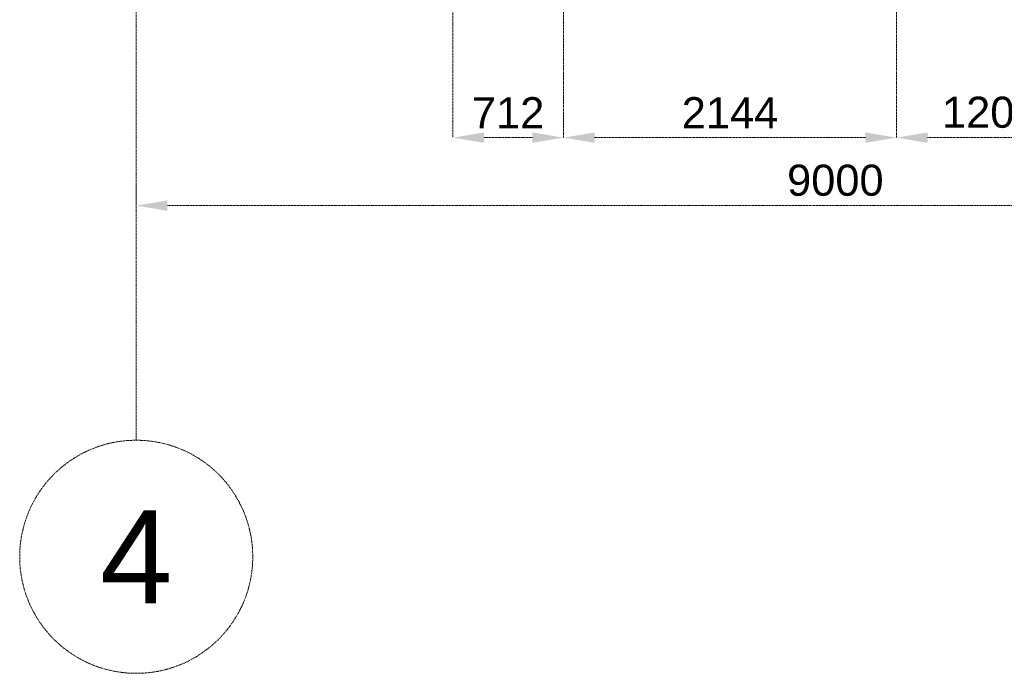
# Model space of a CAD drawing. Header units: millimetres. Extents: x -176817 to 571382, y -58489 to 156123.
# Tile 161 of 256: x 137661 to 143998, y -32271 to -28065. Entities that reach past the tile are written whole.
import ezdxf

# ---------------------------------------------------------------- set-up
doc = ezdxf.new("R2010")
doc.units = ezdxf.units.MM
doc.header["$LTSCALE"] = 0.2
doc.linetypes.add('HIDDEN', pattern=[9.525, 6.35, -3.175])
doc.layers.get('Defpoints').update_dxf_attribs({"lineweight": 13})
doc.layers.add('-AAA Podkład', color=252, linetype='Continuous', lineweight=13)
doc.layers.add('-AAA Wymiar', color=1, linetype='Continuous', lineweight=18)
doc.styles.get("Standard").update_dxf_attribs({"font": 'arial.ttf'})
doc.dimstyles.new('STANDARD-100', dxfattribs={"dimscale": 100, "dimtxt": 2, "dimasz": 2, "dimexe": 0, "dimexo": 0, "dimgap": 0.6, "dimtad": 1, "dimdec": 0, "dimzin": 12, "dimdsep": 46, "dimtxsty": 'Standard', "dimcen": 1, "dimclrd": 256, "dimclre": 256, "dimclrt": 2, "dimadec": 0, "dimazin": 0, "dimtfac": 1, "dimtdec": 0, "dimtmove": 0, "dimatfit": 3, "dimfxl": 0, "dimtolj": 1, "dimtzin": 0, "dimarcsym": 0})

# ---------------------------------------------------------------- blocks, each defined once
blk = doc.blocks.new('*D876')
at = {"layer": '-AAA Podkład', "linetype": 'HIDDEN', "lineweight": -2, "ltscale": 5, "transparency": 16777216}
for p, q in [((-650, -46809), (-650, -46944.7)), ((8350, -46773.5), (8350, -46944.7)), ((8150, -46944.7), (-450, -46944.7))]:
    blk.add_line(p, q, dxfattribs=at)
at = {"layer": '-AAA Podkład', "linetype": 'HIDDEN', "ltscale": 5, "transparency": 16777216}
for points in [[(-450, -46911.4), (-450, -46978.1), (-650, -46944.7)], [(8150, -46911.4), (8150, -46978.1), (8350, -46944.7)]]:
    blk.add_solid(points, dxfattribs=at)
at = {"layer": 'Defpoints', "color": 0, "linetype": 'HIDDEN', "ltscale": 5, "transparency": 16777216}
for p in [(-650, -46809), (8350, -46773.5), (-650, -46944.7)]:
    blk.add_point(p, dxfattribs=at)
at = {"layer": '-AAA Podkład', "color": 2, "linetype": 'HIDDEN', "ltscale": 5, "transparency": 16777216, "insert": (3850, -46782.6), "char_height": 200, "attachment_point": 5}
blk.add_mtext('\\A1;9000', dxfattribs=at)
blk = doc.blocks.new('*D893')
at = {"layer": '-AAA Podkład', "linetype": 'HIDDEN', "lineweight": -2, "ltscale": 5, "transparency": 16777216}
for p, q in [((5450, -43856.9), (5450, -46507.2)), ((4244, -44409.3), (4244, -46507.2)), ((5250, -46507.2), (4444, -46507.2))]:
    blk.add_line(p, q, dxfattribs=at)
at = {"layer": '-AAA Podkład', "linetype": 'HIDDEN', "ltscale": 5, "transparency": 16777216}
for points in [[(4444, -46473.9), (4444, -46540.5), (4244, -46507.2)], [(5250, -46473.9), (5250, -46540.5), (5450, -46507.2)]]:
    blk.add_solid(points, dxfattribs=at)
at = {"layer": 'Defpoints', "color": 0, "linetype": 'HIDDEN', "ltscale": 5, "transparency": 16777216}
for p in [(5450, -43856.9, 0), (4244, -44409.3), (4244, -46507.2)]:
    blk.add_point(p, dxfattribs=at)
at = {"layer": '-AAA Podkład', "color": 2, "linetype": 'HIDDEN', "ltscale": 5, "transparency": 16777216, "insert": (4847, -46345.1), "char_height": 200, "attachment_point": 5}
blk.add_mtext('\\A1;1206', dxfattribs=at)
blk = doc.blocks.new('*D894')
at = {"layer": '-AAA Podkład', "linetype": 'HIDDEN', "lineweight": -2, "ltscale": 5, "transparency": 16777216}
for p, q in [((2099.9, -43856.9), (2099.9, -46507.2)), ((4244, -44409.3), (4244, -46507.2)), ((4044, -46507.2), (2299.9, -46507.2))]:
    blk.add_line(p, q, dxfattribs=at)
at = {"layer": '-AAA Podkład', "linetype": 'HIDDEN', "ltscale": 5, "transparency": 16777216}
for points in [[(2299.9, -46473.9), (2299.9, -46540.5), (2099.9, -46507.2)], [(4044, -46473.9), (4044, -46540.5), (4244, -46507.2)]]:
    blk.add_solid(points, dxfattribs=at)
at = {"layer": 'Defpoints', "color": 0, "linetype": 'HIDDEN', "ltscale": 5, "transparency": 16777216}
for p in [(2099.9, -43856.9, 0), (4244, -44409.3), (2099.9, -46507.2)]:
    blk.add_point(p, dxfattribs=at)
at = {"layer": '-AAA Podkład', "color": 2, "linetype": 'HIDDEN', "ltscale": 5, "transparency": 16777216, "insert": (3171.9, -46346.8), "char_height": 200, "attachment_point": 5}
blk.add_mtext('\\A1;2144', dxfattribs=at)
blk = doc.blocks.new('*D895')
at = {"layer": '-AAA Podkład', "linetype": 'HIDDEN', "lineweight": -2, "ltscale": 5, "transparency": 16777216}
for p, q in [((1387.9, -43848.5), (1387.9, -46507.2)), ((2099.9, -43856.9), (2099.9, -46507.2)), ((1899.9, -46507.2), (1587.9, -46507.2))]:
    blk.add_line(p, q, dxfattribs=at)
at = {"layer": '-AAA Podkład', "linetype": 'HIDDEN', "ltscale": 5, "transparency": 16777216}
for points in [[(1587.9, -46473.9), (1587.9, -46540.5), (1387.9, -46507.2)], [(1899.9, -46473.9), (1899.9, -46540.5), (2099.9, -46507.2)]]:
    blk.add_solid(points, dxfattribs=at)
at = {"layer": 'Defpoints', "color": 0, "linetype": 'HIDDEN', "ltscale": 5, "transparency": 16777216}
for p in [(1387.9, -43848.5, 0), (2099.9, -43856.9, 0), (1387.9, -46507.2)]:
    blk.add_point(p, dxfattribs=at)
at = {"layer": '-AAA Podkład', "color": 2, "linetype": 'HIDDEN', "ltscale": 5, "transparency": 16777216, "insert": (1743.9, -46346.8), "char_height": 200, "attachment_point": 5}
blk.add_mtext('\\A1;712', dxfattribs=at)
blk = doc.blocks.new('Podkład rev.B')
at = {"layer": '-AAA Podkład', "linetype": 'HIDDEN', "ltscale": 5}
blk.add_line((-650, 2544.3, 0), (-650, -48454.9, 0), dxfattribs=at)
blk.add_circle((-650, -49204.9, 0), 750, dxfattribs=at)
at = {"layer": '-AAA Podkład', "linetype": 'HIDDEN', "ltscale": 5, "insert": (-650, -49204.9, 0), "char_height": 600, "attachment_point": 5}
blk.add_mtext('\\A1;4', dxfattribs=at)
at = {"layer": '-AAA Podkład', "linetype": 'HIDDEN', "ltscale": 5}
for base, p1, p2, picture, middle in [((1387.9, -46507.2, 0), (2099.9, -43856.9, 0), (1387.9, -43848.5, 0), '*D895', (1743.9, -46346.8, 0)), ((2099.9, -46507.2, 0), (4244, -44409.3, 0), (2099.9, -43856.9, 0), '*D894', (3171.9, -46346.8, 0)), ((4244, -46507.2, 0), (5450, -43856.9, 0), (4244, -44409.3, 0), '*D893', (4847, -46345.1, 0)), ((-650, -46944.7, 0), (8350, -46773.5, 0), (-650, -46809, 0), '*D876', (3850, -46782.6, 0))]:
    dim = blk.add_linear_dim(base=base, p1=p1, p2=p2, dimstyle='STANDARD-100', dxfattribs=at)
    dim.commit()
    dim.dimension.update_dxf_attribs({"geometry": picture, "text_midpoint": middle})

msp = doc.modelspace()

# ---------------------------------------------------------------- block references
at = {"layer": '-AAA Wymiar'}
msp.add_blockref('Podkład rev.B', (139060.9118, 17683.4632, 0), dxfattribs=at)

doc.saveas('drawing.dxf')
